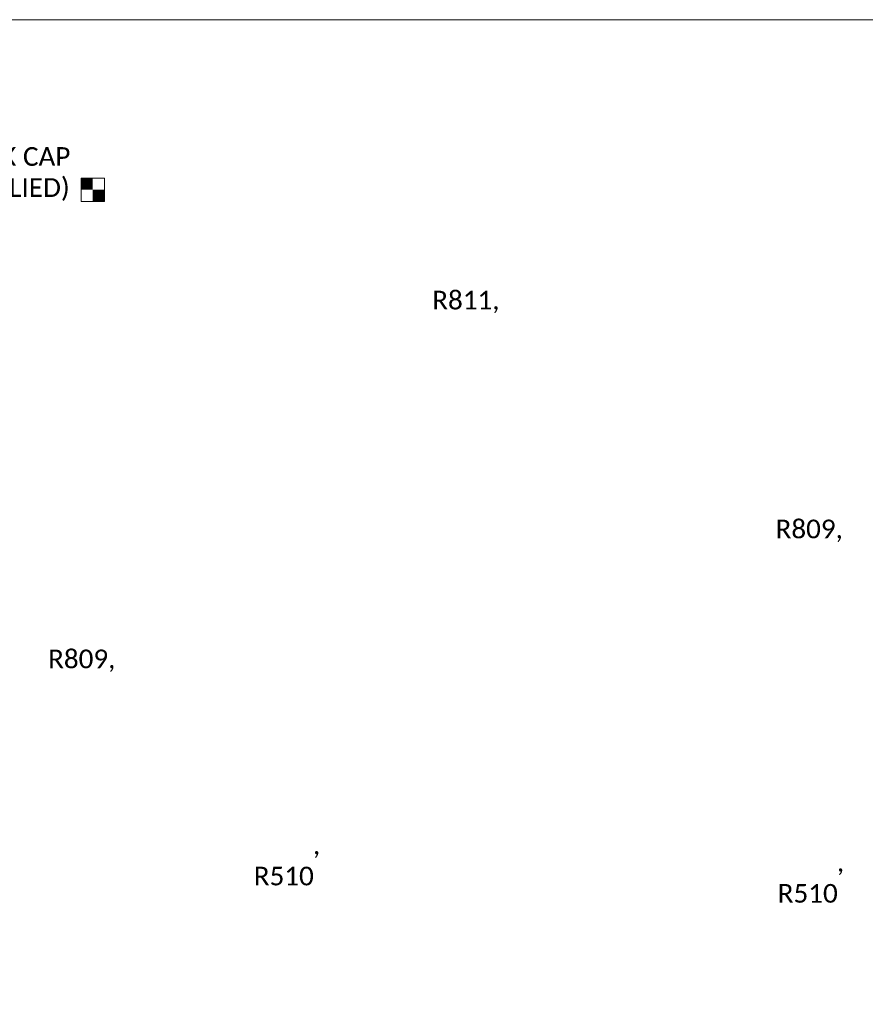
# Model space of a CAD drawing. Extents: x 2147430 to 2149265, y 2147284 to 2147540.
# Tile 9 of 18: x 2147612 to 2147680, y 2147457 to 2147536. Entities that reach past the tile are written whole.
import ezdxf
from ezdxf import colors
from ezdxf.entities.mleader import LeaderData, LeaderLine
from ezdxf.enums import TextEntityAlignment as Align
from ezdxf.math import Vec2, Vec3

# ---------------------------------------------------------------- set-up
doc = ezdxf.new("R2010")
doc.units = 0
doc.header["$MEASUREMENT"] = 0
for name, color, linetype, lineweight in [('B_ANNO_DIM', 7, 'Continuous', 18), ('B_ANNO_SYMB', 7, 'Continuous', 18), ('B_ANNO_TEXT', 7, 'Continuous', 18)]:
    doc.layers.add(name, color=color, linetype=linetype, lineweight=lineweight)
doc.layers.add('B_ANNO_NOPLOT', color=47, linetype='Continuous', lineweight=18, plot=False)
doc.styles.get("Standard").update_dxf_attribs({"font": 'calibri.ttf'})

# ---------------------------------------------------------------- blocks, each defined once
blk = doc.blocks.new('_Open30')
at = {"color": 0, "linetype": 'ByBlock', "lineweight": -2}
for p, q in [((-1, 0.268), (0, 0)), ((0, 0), (-1, -0.268)), ((0, 0), (-1, 0))]:
    blk.add_line(p, q, dxfattribs=at)
blk = doc.blocks.new('*U6')
at = {"layer": 'B_ANNO_SYMB', "color": 0, "lineweight": -2, "flags": 128}
blk.add_lwpolyline([(-1.982, 0.084), (-1.045, 0.084), (-1.045, -0.853), (-1.982, -0.853), (-1.982, 0.084)], close=True, dxfattribs=at)
blk.add_lwpolyline([(-1.982, 0.084), (-1.045, 0.084), (-1.045, -0.853), (-1.982, -0.853), (-1.982, 0.084)], close=True, dxfattribs=at)
at = {"layer": 'B_ANNO_SYMB', "color": 0, "lineweight": -2}
blk.add_solid([(-1.513, -0.384), (-1.982, -0.384), (-1.513, 0.084), (-1.982, 0.084)], dxfattribs=at)
at = {"layer": 'B_ANNO_SYMB', "color": 0, "lineweight": -2, "extrusion": (0, 0, -1)}
blk.add_solid([(1.513, -0.384), (1.045, -0.384), (1.513, -0.853), (1.045, -0.853)], dxfattribs=at)
blk = doc.blocks.new('*U108')
at = {"layer": 'B_ANNO_NOPLOT', "flags": 128}
blk.add_lwpolyline([(2147429.679, 2147284.453), (2147429.679, 2147536.453), (2147753.607, 2147536.453), (2147753.607, 2147523.308), (2147807.679, 2147523.308), (2147807.679, 2147324.953), (2147746.25, 2147324.953), (2147746.25, 2147284.453)], close=True, dxfattribs=at)
at = {"layer": 'B_ANNO_TEXT'}
for tag, p in [('BN1', (2147748.72, 2147489.021)), ('BN3', (2147756.97, 2147489.021)), ('BN2', (2147748.72, 2147481.763)), ('BN4', (2147756.97, 2147481.763))]:
    blk.add_attdef(tag, text='', height=1.5, dxfattribs=at).set_placement(p, align=Align.MIDDLE_CENTER)
blk = doc.blocks.new('*U219')
at = {"layer": 'B_ANNO_NOPLOT', "flags": 128}
blk.add_lwpolyline([(2147429.679, 2147284.453), (2147429.679, 2147536.453), (2147753.607, 2147536.453), (2147753.607, 2147523.308), (2147807.679, 2147523.308), (2147807.679, 2147324.953), (2147746.25, 2147324.953), (2147746.25, 2147284.453)], close=True, dxfattribs=at)
at = {"layer": 'B_ANNO_TEXT', "char_height": 1.5, "attachment_point": 1}
for s, insert in [('R811,', (2147645.258, 2147514.663)), ('R809,', (2147672.847, 2147496.264)), ('R809,', (2147614.394, 2147485.818)), ('         ,\\PR510', (2147630.92, 2147470.863)), ('         ,\\PR510', (2147673.021, 2147469.472))]:
    blk.add_mtext_dynamic_manual_height_columns(s, width=5.51134, gutter_width=7.5, heights=[0], dxfattribs=dict(at, insert=insert))
at = {"layer": 'B_ANNO_TEXT'}
for tag, p in [('DIM3', (2147766.578, 2147467.295)), ('DIM4', (2147766.578, 2147463.667)), ('DIM5', (2147766.578, 2147460.037))]:
    blk.add_attdef(tag, text='', height=1.5, dxfattribs=at).set_placement(p, align=Align.MIDDLE_CENTER)
blk = doc.blocks.new('*U98')
at = {"layer": 'B_ANNO_NOPLOT', "flags": 128}
blk.add_lwpolyline([(2147429.679, 2147284.4533), (2147429.679, 2147536.4533), (2147753.6067, 2147536.4533), (2147753.6067, 2147523.3084), (2147807.679, 2147523.3084), (2147807.679, 2147324.9529), (2147746.2498, 2147324.9529), (2147746.2498, 2147284.4533)], close=True, dxfattribs=at)
at = {"layer": 'B_ANNO_SYMB', "xscale": 2, "yscale": 2, "zscale": 2}
blk.add_blockref('*U6', (2147621.0057, 2147523.5483), dxfattribs=at)
at = {"layer": 'B_ANNO_DIM'}
ml = blk.add_multileader_mtext('Standard', dxfattribs=at)
ml.set_content('BENCH MARK CAP\\P(WHEN SUPPLIED)', color=256)
ml.set_leader_properties()
ml.set_arrow_properties(name='OPEN30')
ml.build(insert=Vec2(0, 0))
ml.multileader.update_dxf_attribs({"dogleg_length": 0.0625, "arrow_head_size": 1.5, "scale": 24})
ctx = ml.context
ctx.base_point, ctx.scale, ctx.char_height, ctx.arrow_head_size, ctx.landing_gap_size, ctx.plane_origin = Vec3(2147598.1077, 2147525.2584), 24, 1.5, 1.5, 0.75, Vec3(2147592.5727, 2147508.2477)
notes = []
notes.append((ctx, [(0, (1, 1, 0), (2147596.6077, 2147525.2584), (1, 0), 1.5, [(0, [(2147592.5727, 2147508.2477)], 0, [])])]))
ctx.mtext.insert, ctx.mtext.flow_direction = Vec3(2147598.8577, 2147526.2074), 5
for ctx, leaders in notes:
    for number, flags, end, landing, length, lines in leaders:
        leader = LeaderData()
        leader.index, (leader.has_last_leader_line, leader.has_dogleg_vector, leader.attachment_direction) = number, flags
        leader.last_leader_point, leader.dogleg_vector, leader.dogleg_length = Vec3(end), Vec3(landing), length
        for number, points, colour, breaks in lines:
            line = LeaderLine()
            line.index, line.vertices, line.color, line.breaks = number, Vec3.list(points), colors.encode_raw_color(colour), breaks
            leader.lines.append(line)
        ctx.leaders.append(leader)

msp = doc.modelspace()

# ---------------------------------------------------------------- block references
msp.add_blockref('*U98', (0, 0))

# ---------------------------------------------------------------- next in the draw order: block references
for name in ['*U108', '*U219']:
    msp.add_blockref(name, (0, 0))

doc.saveas('drawing.dxf')
